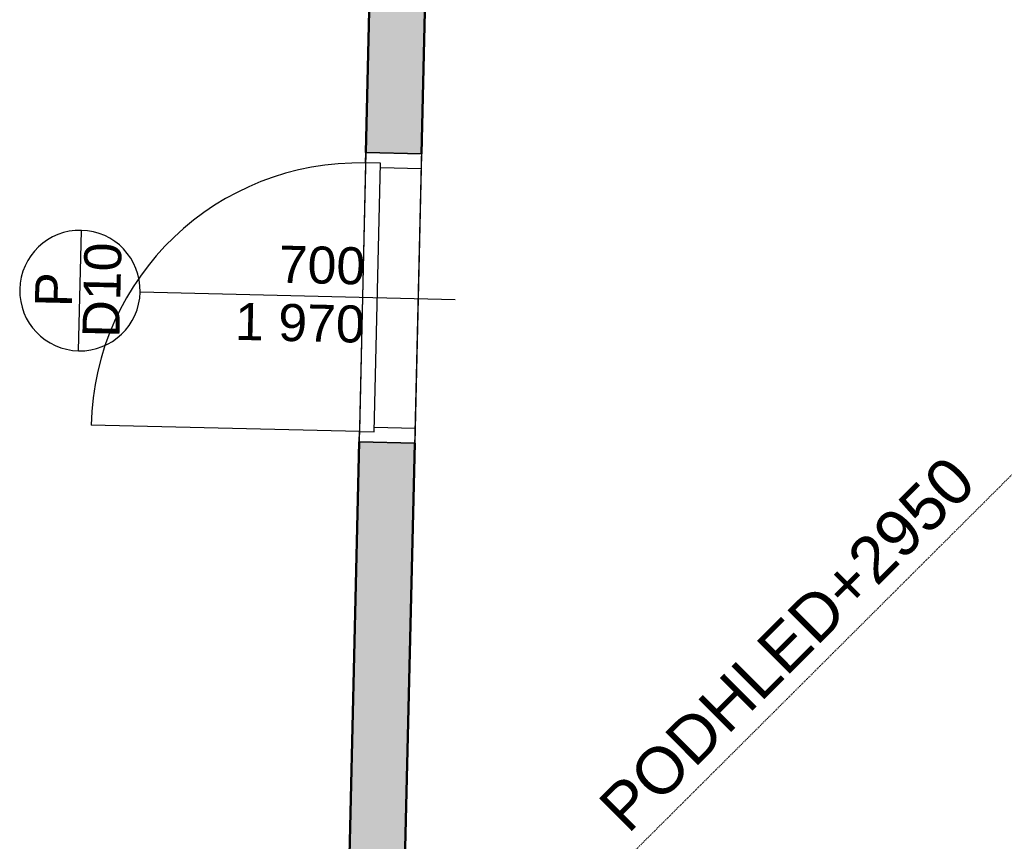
# Model space of a CAD drawing. Header units: millimetres. Extents: x -28017 to 3863, y -4271 to 20239.
# Tile 80 of 105: x -8342 to -5685, y 1709 to 3924. Entities that reach past the tile are written whole.
import ezdxf

# ---------------------------------------------------------------- set-up
doc = ezdxf.new("R2010")
doc.units = ezdxf.units.MM
doc.header["$MEASUREMENT"] = 0
doc.linetypes.add('Čárkovaná M', pattern=[4.5, 2.5, -2])
for name, color, linetype in [('5._POHLED ZÁPADNÍ_2_Anotace - SP', 7, 'Continuous'), ('5._POHLED ZÁPADNÍ_2_Konstrukce - nosné', 7, 'Continuous'), ('5._POHLED ZÁPADNÍ_2_Nové_Anotace - S', 7, 'Continuous'), ('5._POHLED ZÁPADNÍ_2_Nové_Konstrukce - nenosné', 7, 'Continuous'), ('5._POHLED ZÁPADNÍ_2_Nové_Otvory – Dveře', 7, 'Continuous'), ('5._POHLED ZÁPADNÍ_2_Nové_Otvory – Značky dveří', 7, 'Continuous'), ('5._POHLED ZÁPADNÍ_2_Nové_Zóny', 7, 'Continuous'), ('5._POHLED ZÁPADNÍ_2_Otvory – Značky dveří', 7, 'Continuous'), ('5._POHLED ZÁPADNÍ_2_Výplně – Řezové', 7, 'Continuous')]:
    doc.layers.add(name, color=color, linetype=linetype)
doc.styles.add('GENEROVANÝ_STYL_1', font='txt')

msp = doc.modelspace()

# ---------------------------------------------------------------- hatches: boundary and pattern name
at = {"layer": '5._POHLED ZÁPADNÍ_2_Výplně – Řezové', "linetype": 'Continuous', "lineweight": 13}
for points in [[(-7304.9, 7951.5), (-7407.6, 3565.5), (-7257.7, 3562), (-7155.2, 7936)], [(-7466.4, 1054.6), (-7316.5, 1051.1), (-7275.9, 2782.2), (-7425.9, 2785.7)]]:
    msp.add_hatch(color=254, dxfattribs=at).paths.add_polyline_path(points)

# ---------------------------------------------------------------- linework, layer by layer
at = {"layer": '5._POHLED ZÁPADNÍ_2_Konstrukce - nosné', "color": 7, "linetype": 'Continuous', "lineweight": 50, "flags": 128}
for points in [[(-7257.7, 3562), (-7158.8, 7784.8)], [(-7371, 5130.2), (-7407.6, 3565.5)], [(-7425.9, 2785.7), (-7466.4, 1054.6)], [(-7316.5, 1051.1), (-7275.9, 2782.2)]]:
    msp.add_lwpolyline(points, dxfattribs=at)
at = {"layer": '5._POHLED ZÁPADNÍ_2_Nové_Anotace - S', "color": 1, "linetype": 'Čárkovaná M', "lineweight": 25}
msp.add_line((-7316.5, 1051.1), (-1117.1, 7229.1), dxfattribs=at)
at = {"layer": '5._POHLED ZÁPADNÍ_2_Nové_Konstrukce - nenosné', "color": 1, "linetype": 'Continuous', "lineweight": 25, "flags": 128}
for points in [[(-7257.7, 3562), (-7407.6, 3565.5)], [(-7425.9, 2785.7), (-7275.9, 2782.2)]]:
    msp.add_lwpolyline(points, dxfattribs=at)
at = {"layer": '5._POHLED ZÁPADNÍ_2_Nové_Otvory – Dveře', "color": 1, "linetype": 'Continuous', "lineweight": 25}
for p, q in [((-7407.6, 3565.5), (-7425.9, 2785.7)), ((-7408.3, 3537.5), (-7407.6, 3565.5)), ((-7407.6, 3565.5), (-7257.7, 3562)), ((-7407.6, 3565.5), (-7257.7, 3562)), ((-7407.6, 3565.5), (-7257.7, 3562)), ((-7257.7, 3562), (-7275.9, 2782.2)), ((-7257.7, 3562), (-7258.6, 3522)), ((-7408.3, 3537.5), (-7425.2, 2813.7)), ((-7368.3, 3536.6), (-7408.3, 3537.5)), ((-7368.3, 3536.6), (-7408.3, 3537.5)), ((-7385.2, 2812.8), (-7368.3, 3536.6)), ((-7368.6, 3524.6), (-7368.3, 3536.6)), ((-7258.6, 3522), (-7368.6, 3524.6)), ((-7425.2, 2813.7), (-8149, 2830.7)), ((-7385.2, 2812.8), (-7385, 2824.8)), ((-7385, 2824.8), (-7275, 2822.2)), ((-7275, 2822.2), (-7275.9, 2782.2)), ((-7425.9, 2785.7), (-7425.2, 2813.7)), ((-7425.2, 2813.7), (-7385.2, 2812.8)), ((-7425.2, 2813.7), (-7385.2, 2812.8)), ((-7275.9, 2782.2), (-7425.9, 2785.7)), ((-7425.9, 2785.7), (-7275.9, 2782.2)), ((-7425.9, 2785.7), (-7275.9, 2782.2))]:
    msp.add_line(p, q, dxfattribs=at)
msp.add_arc((-7425.2, 2813.7), 724, 88.6585, 178.6585, dxfattribs=at)
at = {"layer": '5._POHLED ZÁPADNÍ_2_Nové_Otvory – Značky dveří', "color": 1, "linetype": 'Continuous', "lineweight": 25}
for p, q in [((-8182.8, 3031), (-8175.2, 3355.9)), ((-8016.6, 3189.7), (-7166.8, 3169.8))]:
    msp.add_line(p, q, dxfattribs=at)
at = {"layer": '5._POHLED ZÁPADNÍ_2_Nové_Otvory – Značky dveří', "color": 1, "linetype": 'Continuous', "lineweight": 25, "flags": 128}
msp.add_lwpolyline([(-8175.2, 3355.9, 1), (-8182.8, 3031, 1)], format="xyb", close=True, dxfattribs=at)
at = {"layer": '5._POHLED ZÁPADNÍ_2_Nové_Zóny', "color": 1, "linetype": 'Continuous', "lineweight": 25, "flags": 128}
msp.add_lwpolyline([(-7316.5, 1051.1), (-1041.7, 1050.4), (-1041.7, 7304.2), (-7155.2, 7936)], close=True, dxfattribs=at)

# ---------------------------------------------------------------- texts
at = {"layer": '5._POHLED ZÁPADNÍ_2_Anotace - SP', "color": 1, "linetype": 'Continuous', "lineweight": 25, "insert": (-6743.9, 1769.5), "char_height": 125, "attachment_point": 4, "rotation": 44.9011, "style": 'GENEROVANÝ_STYL_1'}
msp.add_mtext('\\A1;{\\pql;\\fArial|b0|i0|c238|p38;PODHLED+2\\fArial|b0|i0|c238|p38;95\\fArial|b0|i0|c238|p38;0}', dxfattribs=at)
at = {"layer": '5._POHLED ZÁPADNÍ_2_Otvory – Značky dveří', "color": 1, "linetype": 'Continuous', "lineweight": 25, "char_height": 100, "style": 'GENEROVANÝ_STYL_1'}
for s, insert, attachment_point, rotation in [('\\A1;{\\pql;\\pt0;\\fArial|b0|i0|c238|p38;D10}', (-8121.9, 3066.8), 4, 88.6585), ('\\A1;{\\pql;\\pt0;\\fArial|b0|i0|c238|p38;700}', (-7643.6, 3213.6), 7, 358.6585), ('\\A1;{\\pql;\\pt0;\\fArial|b0|i0|c238|p38;P}', (-8250.8, 3149.4), 4, 88.6585), ('\\A1;{\\pql;\\pt0;\\fArial|b0|i0|c238|p38;1\xa0970}', (-7759.1, 3160.8), 1, 358.6585)]:
    msp.add_mtext(s, dxfattribs=dict(at, insert=insert, attachment_point=attachment_point, rotation=rotation))

doc.saveas('drawing.dxf')
